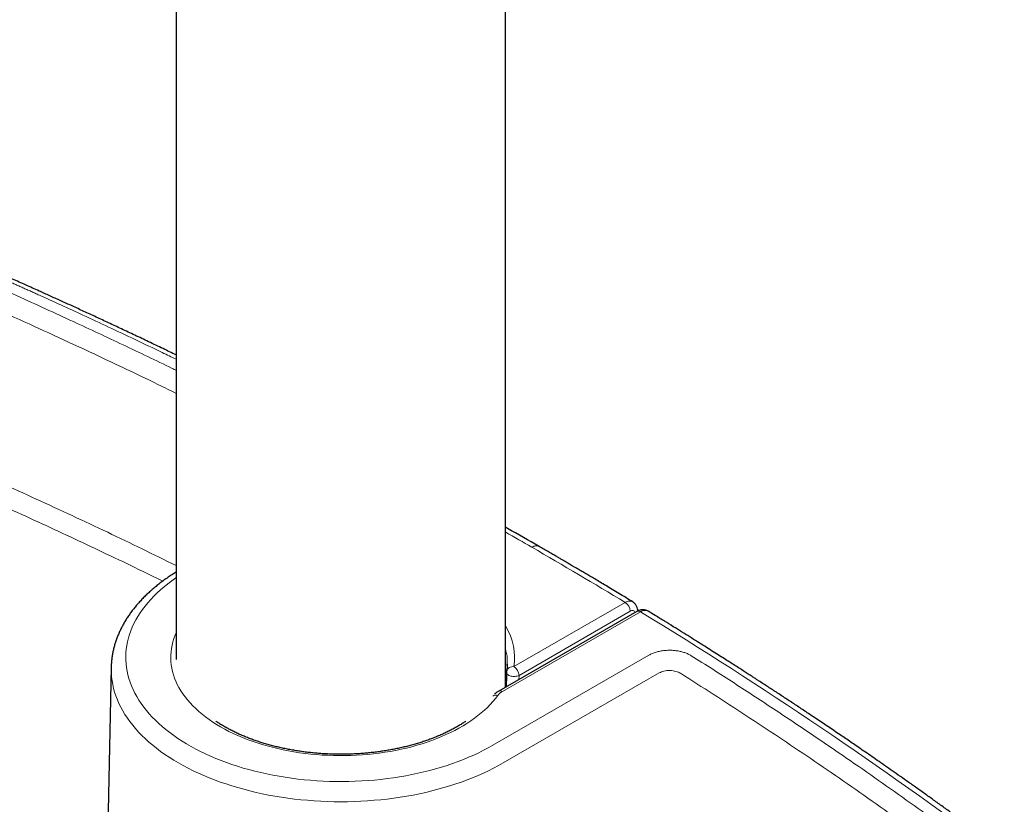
# Model space of a CAD drawing. Header units: millimetres. Extents: x 8 to 846, y 12 to 2113.
# Tile 7 of 256: x 754 to 821, y 361 to 415. Entities that reach past the tile are written whole.
import ezdxf

# ---------------------------------------------------------------- set-up
doc = ezdxf.new("R2010")
doc.units = ezdxf.units.MM

msp = doc.modelspace()

# ---------------------------------------------------------------- linework, layer by layer
at = {"color": 7, "linetype": 'Continuous', "lineweight": 30}
for p, q in [((764.876, 450.089), (764.876, 371.333)), ((787.376, 369.434), (787.376, 450.09)), ((796.057, 375.259), (796.063, 375.254)), ((796.34, 374.606), (786.904, 369.161)), ((760.442, 370.774), (760.184, 358.716)), ((787.471, 370.922), (787.477, 371.016)), ((787.44, 370.437), (787.423, 369.461))]:
    msp.add_line(p, q, dxfattribs=at)
at = {"color": 8, "linetype": 'Continuous', "lineweight": 0}
for p, q in [((787.94, 370.836), (795.538, 375.222)), ((796.59, 374.582), (787.154, 369.136)), ((795.891, 374.624), (788.293, 370.238)), ((786.511, 365.47), (797.163, 371.619)), ((797.87, 370.409), (787.218, 364.259)), ((788.293, 370.238), (788.289, 369.96))]:
    msp.add_line(p, q, dxfattribs=at)
at = {"color": 8, "linetype": 'Continuous', "lineweight": 0, "flags": 128}
for points in [[(764.876, 376.914), (764.853, 376.898), (764.577, 376.7), (764.31, 376.499), (764.055, 376.292), (763.81, 376.082), (763.576, 375.867), (763.354, 375.648), (763.143, 375.426), (762.943, 375.2), (762.755, 374.97), (762.58, 374.738), (762.416, 374.503), (762.265, 374.264), (762.126, 374.024), (762, 373.781), (761.886, 373.536), (761.785, 373.289), (761.697, 373.04), (761.622, 372.791), (761.559, 372.539), (761.51, 372.287), (761.474, 372.035), (761.451, 371.781), (761.441, 371.528), (761.444, 371.274), (761.461, 371.021), (761.49, 370.768), (761.533, 370.515), (761.589, 370.264), (761.658, 370.013), (761.739, 369.764), (761.834, 369.516), (761.941, 369.27), (762.061, 369.026), (762.194, 368.784), (762.339, 368.545), (762.496, 368.308), (762.666, 368.074), (762.848, 367.843), (763.041, 367.615), (763.247, 367.391), (763.464, 367.171), (763.692, 366.954), (763.931, 366.741), (764.181, 366.533), (764.442, 366.329), (764.714, 366.129), (764.995, 365.934), (765.287, 365.745), (765.588, 365.56), (765.899, 365.381), (766.218, 365.207), (766.547, 365.038), (766.884, 364.876), (767.23, 364.719), (767.584, 364.569), (767.945, 364.424), (768.313, 364.286), (768.689, 364.154), (769.071, 364.029), (769.459, 363.911), (769.854, 363.799), (770.254, 363.694), (770.659, 363.596), (771.069, 363.505), (771.484, 363.421), (771.903, 363.345), (772.325, 363.275), (772.752, 363.213), (773.181, 363.159), (773.612, 363.112), (774.046, 363.072), (774.482, 363.04), (774.919, 363.015), (775.358, 362.998), (775.797, 362.989), (776.236, 362.987), (776.676, 362.992), (777.114, 363.006), (777.552, 363.027), (777.989, 363.055), (778.424, 363.091), (778.857, 363.134), (779.287, 363.185), (779.715, 363.243), (780.139, 363.309), (780.56, 363.382), (780.977, 363.462), (781.389, 363.55), (781.797, 363.644), (782.2, 363.745), (782.597, 363.854), (782.989, 363.969), (783.374, 364.091), (783.753, 364.219), (784.125, 364.354), (784.49, 364.496), (784.847, 364.643), (785.197, 364.797), (785.538, 364.956), (785.871, 365.122), (786.195, 365.293), (786.511, 365.47)], [(786.834, 368.862), (786.675, 368.654), (786.505, 368.451), (786.323, 368.25), (786.129, 368.053), (785.924, 367.86), (785.708, 367.672), (785.481, 367.487), (785.243, 367.307), (784.995, 367.132), (784.736, 366.962), (784.468, 366.796), (784.191, 366.637), (783.904, 366.482), (783.608, 366.334), (783.304, 366.191), (782.992, 366.054), (782.671, 365.923), (782.344, 365.799), (782.009, 365.681), (781.668, 365.57), (781.32, 365.465), (780.966, 365.367), (780.607, 365.276), (780.243, 365.193), (779.874, 365.116), (779.501, 365.047), (779.124, 364.985), (778.743, 364.93), (778.36, 364.883), (777.974, 364.843), (777.585, 364.811), (777.196, 364.786), (776.805, 364.769), (776.413, 364.76), (776.021, 364.758), (775.629, 364.764), (775.237, 364.777), (774.847, 364.798), (774.458, 364.827), (774.071, 364.863), (773.686, 364.907), (773.304, 364.958), (772.926, 365.017), (772.551, 365.083), (772.18, 365.156), (771.813, 365.237), (771.452, 365.325), (771.095, 365.419), (770.745, 365.521), (770.401, 365.629), (770.063, 365.744), (769.732, 365.865), (769.408, 365.993), (769.092, 366.127), (768.784, 366.267), (768.484, 366.413), (768.193, 366.565), (767.911, 366.722), (767.639, 366.885), (767.376, 367.053), (767.123, 367.226), (766.881, 367.403), (766.648, 367.586), (766.427, 367.773), (766.217, 367.964), (766.018, 368.159), (765.83, 368.358), (765.655, 368.56), (765.491, 368.766), (765.339, 368.974), (765.2, 369.186), (765.073, 369.4), (764.958, 369.617), (764.857, 369.835), (764.768, 370.056), (764.692, 370.278), (764.629, 370.501), (764.579, 370.726), (764.543, 370.951), (764.519, 371.177), (764.509, 371.403), (764.512, 371.63), (764.529, 371.856), (764.558, 372.082), (764.601, 372.307), (764.657, 372.531), (764.725, 372.754), (764.807, 372.975), (764.876, 373.138)], [(787.218, 364.259), (786.89, 364.076), (786.554, 363.898), (786.209, 363.725), (785.855, 363.559), (785.493, 363.399), (785.123, 363.245), (784.746, 363.097), (784.361, 362.955), (783.969, 362.82), (783.571, 362.692), (783.166, 362.57), (782.755, 362.455), (782.339, 362.348), (781.918, 362.247), (781.491, 362.153), (781.06, 362.067), (780.625, 361.987), (780.186, 361.916), (779.744, 361.851), (779.298, 361.794), (778.85, 361.745), (778.4, 361.703), (777.947, 361.668), (777.493, 361.641), (777.038, 361.622), (776.583, 361.611), (776.126, 361.607), (775.67, 361.611), (775.214, 361.622), (774.759, 361.641), (774.305, 361.668), (773.853, 361.703), (773.403, 361.745), (772.955, 361.794), (772.509, 361.851), (772.067, 361.916), (771.628, 361.987), (771.193, 362.067), (770.762, 362.153), (770.335, 362.247), (769.914, 362.348), (769.497, 362.455), (769.087, 362.57), (768.682, 362.692), (768.284, 362.82), (767.892, 362.955), (767.507, 363.097), (767.13, 363.245), (766.76, 363.399), (766.398, 363.559), (766.044, 363.725), (765.699, 363.898), (765.362, 364.076), (765.035, 364.259), (764.717, 364.448), (764.409, 364.642), (764.111, 364.842), (763.822, 365.046), (763.545, 365.255), (763.278, 365.468), (763.021, 365.686), (762.776, 365.908), (762.542, 366.135), (762.32, 366.365), (762.109, 366.598), (761.911, 366.835), (761.724, 367.076), (761.549, 367.319), (761.387, 367.565), (761.237, 367.814), (761.1, 368.065), (760.975, 368.318), (760.864, 368.574), (760.765, 368.831), (760.679, 369.09), (760.607, 369.35), (760.547, 369.611), (760.501, 369.873), (760.467, 370.136), (760.448, 370.399), (760.441, 370.662), (760.442, 370.774)]]:
    msp.add_lwpolyline(points, dxfattribs=at)
at = {"color": 8, "linetype": 'Continuous', "lineweight": 0}
for centre, radius, start, end in [((610.634, 69.741), 357.084, 60.00211, 60.3321), ((614.868, 77.01), 348.672, 58.79067, 60.00735), ((795.124, 374.574), 0.769, 3.7395, 57.41534), ((796.029, 374.449), 0.223, 25.03765, 128.19084), ((634.379, 108.383), 311.728, 53.26525, 58.64348), ((787.877, 370.396), 0.445, 81.84167, 165.62849), ((787.526, 370.188), 0.769, 3.73948, 57.41534), ((787.643, 368.243), 1.019, 118.68944, 142.59066), ((786.717, 368.471), 0.408, 73.44503, 123.07889)]:
    msp.add_arc(centre, radius, start, end, dxfattribs=at)
at = {"color": 7, "linetype": 'Continuous', "lineweight": 30}
msp.add_arc((787.94, 370.428), 0.5, 171.03431, 179.00971, dxfattribs=at)
at = {"color": 8, "linetype": 'Continuous', "lineweight": 0}
msp.add_ellipse((777.665, 371.79), major_axis=(10.319, -0.542), ratio=0.612817, start_param=6.217936, end_param=6.661598, dxfattribs=at)
at = {"color": 7, "linetype": 'Continuous', "lineweight": 30}
msp.add_ellipse((787.479, 370.713), major_axis=(0.5, -0.007), ratio=0.567125, start_param=4.513401, end_param=4.559416, dxfattribs=at)
for points, knots in [([(764.876, 392.126), (764.581, 392.268), (763.958, 392.569), (763.02, 393.017), (762.074, 393.467), (761.163, 393.897), (760.282, 394.311), (759.425, 394.71), (758.593, 395.095), (757.787, 395.465), (757.011, 395.819), (756.263, 396.158), (755.465, 396.518), (754.614, 396.899), (753.712, 397.299), (752.856, 397.668), (752.04, 398.002), (751.264, 398.302), (750.495, 398.579), (749.733, 398.832), (748.984, 399.065), (748.313, 399.26), (747.722, 399.422), (747.211, 399.555), (746.711, 399.68), (746.22, 399.796), (745.728, 399.907), (745.189, 400.022), (744.588, 400.144), (743.918, 400.269), (743.208, 400.392), (742.498, 400.503), (741.792, 400.604), (741.094, 400.694), (740.365, 400.777), (739.606, 400.852), (738.817, 400.919), (738.013, 400.975), (737.195, 401.019), (736.366, 401.051), (735.513, 401.07), (734.637, 401.077), (733.768, 401.068), (732.907, 401.046), (732.057, 401.01), (731.205, 400.96), (730.363, 400.896), (729.541, 400.821), (728.74, 400.734), (727.935, 400.634), (727.127, 400.521), (726.321, 400.394), (725.546, 400.26), (724.801, 400.119), (724.025, 399.96), (723.225, 399.781), (722.404, 399.582), (721.629, 399.378), (720.898, 399.172), (720.255, 398.978), (719.692, 398.799), (719.204, 398.637), (718.74, 398.476), (718.298, 398.316), (717.843, 398.146), (717.361, 397.958), (716.836, 397.745), (716.287, 397.514), (715.713, 397.266), (715.115, 397.001), (714.49, 396.721), (713.814, 396.416), (713.087, 396.083), (712.309, 395.722), (711.5, 395.341), (710.661, 394.941), (709.907, 394.576), (709.243, 394.25), (708.674, 393.969), (708.095, 393.679), (707.505, 393.381), (706.913, 393.079), (706.331, 392.779), (705.771, 392.488), (705.195, 392.185), (704.608, 391.872), (704.013, 391.553), (703.459, 391.252), (702.943, 390.969), (702.478, 390.712), (702.062, 390.48), (701.692, 390.272), (701.353, 390.08), (701.045, 389.904), (700.767, 389.744), (700.518, 389.601), (700.302, 389.476), (700.11, 389.365), (699.934, 389.263), (699.758, 389.159), (699.566, 389.047), (699.345, 388.917), (699.105, 388.775), (698.847, 388.621), (698.573, 388.457), (698.27, 388.276), (697.941, 388.077), (697.583, 387.859), (697.199, 387.624), (696.774, 387.361), (696.305, 387.069), (695.791, 386.746), (695.247, 386.4), (694.673, 386.03), (694.088, 385.65), (693.506, 385.267), (692.945, 384.893), (692.402, 384.528), (691.878, 384.171), (691.325, 383.791), (690.746, 383.388), (690.146, 382.965), (689.565, 382.551), (689.004, 382.147), (688.464, 381.753), (687.959, 381.378), (687.486, 381.025), (687.06, 380.699), (686.677, 380.401), (686.338, 380.13), (686.028, 379.876), (685.746, 379.639), (685.489, 379.416), (685.252, 379.204), (685.008, 378.979), (684.762, 378.743), (684.518, 378.501), (684.302, 378.278), (684.132, 378.097), (684.001, 377.954), (683.922, 377.866), (683.863, 377.801), (683.816, 377.748), (683.755, 377.678), (683.68, 377.591), (683.592, 377.488), (683.492, 377.368), (683.38, 377.231), (683.26, 377.082), (683.1, 376.877), (682.91, 376.625), (682.683, 376.31), (682.462, 375.983), (682.247, 375.647), (682.076, 375.364), (681.946, 375.138), (681.854, 374.972), (681.775, 374.826), (681.709, 374.701), (681.659, 374.603), (681.618, 374.523), (681.581, 374.448), (681.538, 374.36), (681.487, 374.254), (681.401, 374.071), (681.284, 373.807), (681.14, 373.459), (681, 373.087), (680.892, 372.773), (680.813, 372.521), (680.759, 372.338), (680.707, 372.153), (680.66, 371.975), (680.621, 371.816), (680.591, 371.686), (680.57, 371.593), (680.556, 371.53), (680.546, 371.482), (680.535, 371.43), (680.522, 371.362), (680.505, 371.277), (680.486, 371.176), (680.465, 371.052), (680.441, 370.909), (680.418, 370.753), (680.398, 370.598), (680.379, 370.446), (680.362, 370.276), (680.345, 370.089), (680.331, 369.886), (680.321, 369.697), (680.315, 369.515), (680.31, 369.335), (680.309, 369.207), (680.309, 369.147)], [0, 0, 0, 0, 0.0099024, 0.0208987, 0.0313443, 0.0414386, 0.0511814, 0.0605728, 0.0697736, 0.0786098, 0.0870815, 0.0951976, 0.1030855, 0.1131308, 0.1228706, 0.1323571, 0.1405963, 0.1486036, 0.1563714, 0.1639034, 0.1712036, 0.1782609, 0.1832075, 0.1880188, 0.1926922, 0.1972254, 0.2016627, 0.2062795, 0.21201, 0.2180538, 0.2244117, 0.2310855, 0.2369974, 0.2431403, 0.2495165, 0.2561291, 0.2629814, 0.2700778, 0.2769965, 0.2841393, 0.2914759, 0.2989954, 0.306702, 0.3138749, 0.3212115, 0.3286449, 0.3359402, 0.3430834, 0.3500792, 0.3569311, 0.3643059, 0.3714863, 0.3784344, 0.3851565, 0.391659, 0.399626, 0.4072564, 0.4145585, 0.4215392, 0.4282038, 0.4332214, 0.4380478, 0.4426843, 0.4471315, 0.4514471, 0.4566147, 0.4621067, 0.4679233, 0.4740635, 0.4805255, 0.4873063, 0.4944028, 0.5025744, 0.5111296, 0.5200697, 0.5293965, 0.5391106, 0.5453778, 0.5517957, 0.5583641, 0.565083, 0.5719459, 0.5786794, 0.5851389, 0.5913247, 0.5987136, 0.6056712, 0.6121982, 0.6182948, 0.6239614, 0.6287401, 0.6331639, 0.6372328, 0.6409471, 0.6443067, 0.6473118, 0.6499625, 0.6521887, 0.6543158, 0.6563568, 0.6586513, 0.6613493, 0.6644554, 0.6674855, 0.6708678, 0.6746024, 0.6786893, 0.6831286, 0.6879205, 0.6930652, 0.699132, 0.7056261, 0.712548, 0.7198982, 0.727677, 0.7351552, 0.7425035, 0.7496365, 0.7565541, 0.7632562, 0.7717067, 0.7797859, 0.7874937, 0.795343, 0.8027718, 0.8097819, 0.8163769, 0.822575, 0.8278567, 0.8327924, 0.8373753, 0.8416004, 0.8455116, 0.8492175, 0.8527215, 0.8572083, 0.8613094, 0.8650268, 0.8683625, 0.8702864, 0.8720229, 0.8726559, 0.8734815, 0.8746047, 0.8760254, 0.8776653, 0.8795784, 0.8817646, 0.8842072, 0.8866822, 0.8914372, 0.8960518, 0.9013677, 0.9064932, 0.9114233, 0.9142191, 0.9167088, 0.9188834, 0.9207425, 0.9222855, 0.9232761, 0.9242932, 0.925592, 0.9271725, 0.9289865, 0.93366, 0.9387153, 0.9441041, 0.9497106, 0.952297, 0.9549264, 0.9575987, 0.9602682, 0.9625724, 0.9644338, 0.9658527, 0.9665939, 0.9671558, 0.96789, 0.9688709, 0.9700983, 0.9715722, 0.9732927, 0.97547, 0.9777812, 0.980032, 0.9822221, 0.9843515, 0.9874082, 0.9903308, 0.9931193, 0.9956986, 0.9979864, 1, 1, 1, 1]), ([(789.665, 379.041), (788.95, 379.453), (788.19, 379.892), (787.422, 380.325), (787.376, 380.35)], [0, 0, 0, 0, 0.9413102, 1, 1, 1, 1]), ([(796.058, 375.26), (795.9, 375.355), (795.582, 375.548), (795.111, 375.832), (794.656, 376.105), (794.23, 376.36), (793.834, 376.596), (793.473, 376.811), (793.147, 377.004), (792.854, 377.178), (792.588, 377.335), (792.349, 377.476), (792.141, 377.598), (791.964, 377.702), (791.816, 377.789), (791.688, 377.864), (791.564, 377.937), (791.429, 378.016), (791.271, 378.108), (791.079, 378.22), (790.853, 378.352), (790.59, 378.505), (790.297, 378.675), (789.985, 378.856), (789.771, 378.98), (789.665, 379.041)], [0, 0, 0, 0, 0.074845, 0.151276, 0.222997, 0.290005, 0.352298, 0.409876, 0.459843, 0.505617, 0.547197, 0.584583, 0.617775, 0.64431, 0.667379, 0.686982, 0.704409, 0.725148, 0.749819, 0.778423, 0.814427, 0.855189, 0.900705, 0.950977, 1, 1, 1, 1]), ([(764.876, 377.289), (764.841, 377.268), (764.704, 377.184), (764.473, 377.033), (764.185, 376.836), (763.905, 376.633), (763.635, 376.426), (763.375, 376.213), (763.124, 375.996), (762.884, 375.774), (762.653, 375.548), (762.433, 375.318), (762.224, 375.084), (762.026, 374.846), (761.839, 374.605), (761.663, 374.36), (761.498, 374.113), (761.346, 373.862), (761.205, 373.61), (761.075, 373.355), (760.958, 373.098), (760.852, 372.839), (760.759, 372.579), (760.677, 372.318), (760.608, 372.055), (760.55, 371.792), (760.505, 371.528), (760.471, 371.264), (760.45, 371.013), (760.445, 370.85), (760.443, 370.775)], [0, 0, 0, 0, 0.012944, 0.050611, 0.088278, 0.125938, 0.163585, 0.201212, 0.23881, 0.276369, 0.313879, 0.351328, 0.388705, 0.425997, 0.463191, 0.500276, 0.537239, 0.574071, 0.610762, 0.647307, 0.683702, 0.719945, 0.756038, 0.791988, 0.827802, 0.863493, 0.899074, 0.934563, 0.969978, 1, 1, 1, 1]), ([(796.401, 374.636), (796.396, 374.689), (796.386, 374.806), (796.333, 374.945), (796.269, 375.055), (796.208, 375.132), (796.136, 375.202), (796.081, 375.24), (796.053, 375.259)], [0, 0, 0, 0, 0.205073, 0.455274, 0.586585, 0.721533, 0.859579, 1, 1, 1, 1]), ([(797.101, 374.62), (797.051, 374.646), (796.973, 374.686), (796.857, 374.712), (796.76, 374.721), (796.658, 374.717), (796.552, 374.697), (796.444, 374.661), (796.375, 374.625), (796.34, 374.606)], [0, 0, 0, 0, 0.21603, 0.334074, 0.457922, 0.586951, 0.720579, 0.85835, 1, 1, 1, 1]), ([(821.427, 358.188), (821.215, 358.347), (820.753, 358.692), (820.045, 359.216), (819.312, 359.755), (818.602, 360.275), (817.915, 360.774), (817.25, 361.255), (816.608, 361.716), (815.98, 362.165), (815.367, 362.601), (814.769, 363.024), (814.198, 363.426), (813.653, 363.808), (813.135, 364.169), (812.644, 364.511), (812.179, 364.832), (811.742, 365.133), (811.332, 365.415), (810.945, 365.679), (810.575, 365.932), (810.054, 366.286), (809.386, 366.739), (808.612, 367.259), (807.896, 367.737), (807.237, 368.175), (806.588, 368.604), (805.944, 369.028), (805.297, 369.451), (804.793, 369.779), (804.427, 370.016), (804.194, 370.167), (803.94, 370.331), (803.659, 370.512), (803.353, 370.709), (803.023, 370.921), (802.668, 371.148), (802.286, 371.391), (801.876, 371.652), (801.436, 371.931), (800.966, 372.227), (800.468, 372.54), (799.942, 372.87), (799.391, 373.213), (798.816, 373.57), (798.216, 373.941), (797.643, 374.294), (797.268, 374.523), (797.104, 374.623)], [0, 0, 0, 0, 0.027789, 0.060534, 0.092201, 0.12279, 0.152303, 0.180742, 0.208106, 0.234398, 0.260792, 0.286011, 0.310055, 0.332925, 0.354623, 0.375148, 0.394501, 0.412684, 0.429696, 0.445537, 0.460683, 0.475617, 0.509985, 0.543181, 0.570821, 0.597594, 0.623707, 0.649781, 0.675857, 0.701936, 0.710699, 0.719832, 0.730012, 0.741254, 0.753558, 0.766675, 0.780816, 0.795982, 0.812171, 0.829706, 0.848302, 0.867959, 0.888678, 0.910457, 0.93288, 0.956327, 0.980796, 1, 1, 1, 1]), ([(787.376, 370.619), (787.379, 370.604), (787.387, 370.555), (787.398, 370.457), (787.411, 370.324), (787.42, 370.197), (787.426, 370.09), (787.429, 370.005), (787.431, 369.928), (787.43, 369.884), (787.43, 369.866)], [0, 0, 0, 0, 0.073931, 0.240263, 0.420022, 0.609954, 0.709083, 0.812179, 0.921563, 1, 1, 1, 1]), ([(787.489, 371.011), (787.487, 370.934), (787.483, 370.78), (787.466, 370.628), (787.457, 370.552)], [0, 0, 0, 0, 0.498877, 1, 1, 1, 1]), ([(786.904, 369.161), (786.848, 369.127), (786.746, 369.065), (786.66, 368.99), (786.62, 368.956)], [0, 0, 0, 0, 0.541056, 1, 1, 1, 1]), ([(784.659, 367.101), (784.591, 367.056), (784.446, 366.959), (784.213, 366.817), (783.962, 366.672), (783.702, 366.531), (783.434, 366.395), (783.158, 366.264), (782.875, 366.138), (782.584, 366.017), (782.287, 365.901), (781.982, 365.791), (781.672, 365.686), (781.355, 365.587), (781.033, 365.494), (780.705, 365.406), (780.372, 365.325), (780.035, 365.25), (779.693, 365.181), (779.348, 365.118), (778.999, 365.062), (778.647, 365.012), (778.292, 364.969), (777.935, 364.932), (777.576, 364.902), (777.215, 364.878), (776.853, 364.862), (776.49, 364.852), (776.127, 364.848), (775.764, 364.852), (775.401, 364.862), (775.039, 364.878), (774.678, 364.902), (774.319, 364.932), (773.962, 364.969), (773.607, 365.012), (773.255, 365.062), (772.906, 365.118), (772.56, 365.181), (772.219, 365.25), (771.881, 365.325), (771.549, 365.406), (771.221, 365.494), (770.898, 365.587), (770.582, 365.686), (770.271, 365.791), (769.966, 365.901), (769.669, 366.017), (769.378, 366.138), (769.095, 366.264), (768.819, 366.395), (768.551, 366.531), (768.291, 366.671), (768.04, 366.816), (767.807, 366.959), (767.662, 367.056), (767.594, 367.101)], [0, 0, 0, 0, 0.0162518, 0.034792, 0.0533336, 0.0718782, 0.0904273, 0.1089817, 0.1275422, 0.1461093, 0.1646833, 0.1832643, 0.2018522, 0.2204471, 0.2390487, 0.2576567, 0.2762709, 0.2948909, 0.3135164, 0.3321468, 0.3507817, 0.3694208, 0.3880636, 0.4067095, 0.4253581, 0.4440089, 0.4626614, 0.4813152, 0.4999697, 0.5186245, 0.537279, 0.5559326, 0.5745847, 0.5932351, 0.611883, 0.6305281, 0.6491698, 0.6678077, 0.6864413, 0.7050701, 0.7236937, 0.7423115, 0.7609233, 0.7795285, 0.7981268, 0.816718, 0.8353016, 0.8538776, 0.8724459, 0.8910063, 0.9095591, 0.9281045, 0.9466431, 0.9651755, 0.9837027, 1, 1, 1, 1])]:
    msp.add_open_spline(points, degree=3, knots=knots, dxfattribs=at)
at = {"color": 8, "linetype": 'Continuous', "lineweight": 0}
for points, knots in [([(764.876, 391.83), (764.561, 391.983), (763.632, 392.435), (762.097, 393.169), (760.292, 394.023), (758.602, 394.811), (757.025, 395.536), (755.937, 396.03), (755.257, 396.335), (754.975, 396.461), (754.694, 396.587), (754.415, 396.711), (754.137, 396.835), (753.86, 396.957), (753.585, 397.078), (753.028, 397.324), (752.197, 397.677), (751.089, 398.114), (750.013, 398.503), (749.059, 398.815), (748.214, 399.065), (747.47, 399.272), (746.713, 399.467), (745.947, 399.651), (744.841, 399.895), (743.385, 400.174), (741.563, 400.452), (739.719, 400.664), (737.853, 400.809), (735.974, 400.887), (734.092, 400.898), (732.219, 400.842), (730.356, 400.717), (728.503, 400.524), (726.711, 400.27), (724.99, 399.963), (723.351, 399.61), (721.94, 399.25), (720.741, 398.903), (719.998, 398.666), (719.521, 398.505), (719.3, 398.429), (719.08, 398.352), (718.861, 398.273), (718.643, 398.194), (718.426, 398.113), (718.02, 397.96), (717.399, 397.713), (716.537, 397.354), (715.588, 396.942), (714.551, 396.478), (713.588, 396.036), (712.713, 395.627), (712.129, 395.35), (711.706, 395.149), (711.455, 395.028), (711.199, 394.906), (710.951, 394.786), (710.207, 394.427), (708.774, 393.723), (706.669, 392.652), (704.411, 391.455), (702.202, 390.236), (700.043, 388.993), (697.924, 387.721), (695.618, 386.278), (693.647, 384.985), (692.331, 384.086), (691.844, 383.75), (691.693, 383.645), (691.542, 383.54), (691.391, 383.435), (691.24, 383.329), (690.934, 383.115), (690.492, 382.803), (689.934, 382.407), (689.433, 382.049), (689.035, 381.762), (688.728, 381.539), (688.501, 381.372), (688.285, 381.212), (688.043, 381.03), (687.722, 380.784), (687.334, 380.479), (686.919, 380.143), (686.528, 379.815), (686.159, 379.494), (685.814, 379.181), (685.272, 378.668), (684.572, 377.936), (683.777, 376.962), (683.089, 375.959), (682.508, 374.925), (682.037, 373.868), (681.677, 372.797), (681.433, 371.721), (681.307, 370.644), (681.299, 369.566), (681.408, 368.49), (681.633, 367.421), (681.971, 366.361), (682.426, 365.314), (682.987, 364.278), (683.453, 363.603), (683.688, 363.265)], [0, 0, 0, 0, 0.009702, 0.028637, 0.046975, 0.064718, 0.079839, 0.094501, 0.097327, 0.100135, 0.102925, 0.105698, 0.108453, 0.111191, 0.11391, 0.116612, 0.127709, 0.138235, 0.148206, 0.157639, 0.164064, 0.170582, 0.177097, 0.183614, 0.190136, 0.204987, 0.219766, 0.234508, 0.249272, 0.264115, 0.278889, 0.293601, 0.308308, 0.323069, 0.337941, 0.351779, 0.365496, 0.379138, 0.388125, 0.397115, 0.399135, 0.401155, 0.403177, 0.405201, 0.407225, 0.409251, 0.411279, 0.418658, 0.427009, 0.436336, 0.446641, 0.457926, 0.465367, 0.47318, 0.475713, 0.478283, 0.480889, 0.483532, 0.485917, 0.503739, 0.527876, 0.552056, 0.575992, 0.599904, 0.623915, 0.648036, 0.68006, 0.694223, 0.696082, 0.69794, 0.6998, 0.701661, 0.703522, 0.705384, 0.713012, 0.719959, 0.726224, 0.731808, 0.734969, 0.737861, 0.740485, 0.743234, 0.747246, 0.753054, 0.758669, 0.764094, 0.769328, 0.774375, 0.779236, 0.793875, 0.808494, 0.823152, 0.837909, 0.852822, 0.867698, 0.882437, 0.897096, 0.911734, 0.926408, 0.941067, 0.9557, 0.970362, 0.985111, 1, 1, 1, 1]), ([(684.454, 363.707), (684.32, 363.906), (684.051, 364.303), (683.697, 364.909), (683.38, 365.52), (683.103, 366.137), (682.867, 366.754), (682.673, 367.371), (682.52, 367.987), (682.407, 368.604), (682.335, 369.228), (682.305, 369.858), (682.316, 370.494), (682.369, 371.13), (682.463, 371.765), (682.598, 372.397), (682.773, 373.024), (682.988, 373.646), (683.242, 374.261), (683.536, 374.869), (683.869, 375.471), (684.241, 376.067), (684.652, 376.653), (685.1, 377.227), (685.581, 377.787), (686.097, 378.335), (686.653, 378.871), (687.248, 379.396), (687.874, 379.913), (688.523, 380.421), (689.186, 380.923), (689.859, 381.421), (690.54, 381.916), (691.507, 382.61), (692.773, 383.497), (694.352, 384.57), (695.962, 385.629), (697.6, 386.672), (699.269, 387.699), (700.966, 388.71), (702.693, 389.703), (704.477, 390.696), (706.317, 391.688), (708.214, 392.676), (710.14, 393.645), (712.095, 394.595), (714.077, 395.524), (715.704, 396.257), (716.958, 396.809), (717.837, 397.182), (718.733, 397.542), (719.656, 397.883), (720.603, 398.199), (721.568, 398.493), (722.547, 398.766), (723.541, 399.018), (724.556, 399.25), (725.589, 399.461), (726.641, 399.651), (727.704, 399.818), (728.778, 399.961), (729.863, 400.081), (730.957, 400.176), (732.058, 400.247), (733.16, 400.294), (734.261, 400.316), (735.359, 400.315), (736.453, 400.289), (737.538, 400.24), (738.613, 400.168), (739.678, 400.074), (740.741, 399.957), (741.806, 399.817), (742.87, 399.651), (743.929, 399.463), (744.971, 399.251), (745.994, 399.018), (746.999, 398.764), (747.985, 398.488), (748.932, 398.197), (749.837, 397.891), (750.703, 397.571), (751.553, 397.233), (752.388, 396.88), (753.212, 396.517), (754.405, 395.986), (755.956, 395.28), (758.368, 394.171), (761.256, 392.815), (763.59, 391.704), (764.787, 391.117), (764.876, 391.074)], [0, 0, 0, 0, 0.008863, 0.017716, 0.026556, 0.035382, 0.044192, 0.052825, 0.061438, 0.070029, 0.078622, 0.087414, 0.096225, 0.105045, 0.113869, 0.122687, 0.131491, 0.140274, 0.149019, 0.157761, 0.166512, 0.175285, 0.184095, 0.192771, 0.201439, 0.210071, 0.218659, 0.227403, 0.236142, 0.244883, 0.253627, 0.262376, 0.271128, 0.279885, 0.299392, 0.318899, 0.338405, 0.357911, 0.377414, 0.396916, 0.416415, 0.435917, 0.456355, 0.476794, 0.497229, 0.517656, 0.538071, 0.558468, 0.567187, 0.575906, 0.584632, 0.593379, 0.602175, 0.61086, 0.619561, 0.628249, 0.63691, 0.64573, 0.65454, 0.663346, 0.672157, 0.680981, 0.689826, 0.698699, 0.707545, 0.716347, 0.725118, 0.73387, 0.742617, 0.751213, 0.759828, 0.768472, 0.777154, 0.786034, 0.794906, 0.803736, 0.812521, 0.821287, 0.830047, 0.838814, 0.847001, 0.855222, 0.863475, 0.871756, 0.880051, 0.888345, 0.907889, 0.927429, 0.962315, 0.997197, 1, 1, 1, 1]), ([(764.876, 389.497), (764.479, 389.694), (762.176, 390.836), (758.927, 392.359), (755.19, 394.083), (752.591, 395.262), (750.081, 396.341), (747.509, 397.196), (744.925, 397.855), (742.328, 398.348), (739.752, 398.687), (736.752, 398.916), (733.349, 398.954), (729.597, 398.699), (725.968, 398.159), (722.882, 397.44), (720.298, 396.644), (718.161, 395.806), (715.049, 394.428), (710.983, 392.516), (706.081, 389.998), (701.275, 387.292), (696.476, 384.328), (692.687, 381.74), (689.848, 379.675), (688.024, 378.259), (686.491, 376.793), (685.281, 375.27), (684.354, 373.701), (683.722, 372.11), (683.347, 370.522), (683.324, 369.466), (683.313, 368.945)], [0, 0, 0, 0, 0.01394, 0.080677, 0.111256, 0.141109, 0.168585, 0.194352, 0.21983, 0.24355, 0.266926, 0.289976, 0.323895, 0.357131, 0.390102, 0.423219, 0.445364, 0.467848, 0.491794, 0.549614, 0.607251, 0.666152, 0.728022, 0.794029, 0.822177, 0.849369, 0.875244, 0.900921, 0.926362, 0.951427, 0.976013, 1, 1, 1, 1]), ([(764.876, 377.736), (763.326, 378.499), (760.981, 379.653), (757.779, 381.149), (755.333, 382.281), (752.86, 383.412), (750.334, 384.526), (747.629, 385.466), (744.785, 386.198), (741.879, 386.74), (738.888, 387.1), (735.847, 387.268), (732.792, 387.243), (729.76, 387.025), (726.794, 386.611), (723.933, 386.018), (721.213, 385.263), (718.713, 384.334), (716.391, 383.313), (712.619, 381.577), (707.496, 379.04), (701.241, 375.57), (695.385, 371.863), (691.084, 368.848), (688.171, 366.593), (686.673, 365.108), (685.742, 364.008), (685.401, 363.392), (685.366, 363.328)], [0, 0, 0, 0, 0.059829, 0.090498, 0.121188, 0.151899, 0.183044, 0.214576, 0.244412, 0.274348, 0.30419, 0.334037, 0.363983, 0.393833, 0.423677, 0.453531, 0.483079, 0.512215, 0.540692, 0.568954, 0.653904, 0.739, 0.824022, 0.909136, 0.937906, 0.967112, 0.996578, 1, 1, 1, 1]), ([(686.14, 362.079), (686.221, 362.229), (686.592, 362.912), (687.544, 364.06), (689.001, 365.497), (691.522, 367.45), (695.032, 369.936), (699.591, 372.929), (704.41, 375.777), (709.461, 378.486), (713.516, 380.47), (716.427, 381.817), (718.124, 382.576), (719.862, 383.305), (721.907, 384.037), (724.315, 384.706), (727.075, 385.278), (729.937, 385.678), (732.861, 385.889), (735.807, 385.912), (738.741, 385.751), (741.627, 385.405), (744.432, 384.883), (747.087, 384.199), (749.556, 383.354), (751.824, 382.376), (754.056, 381.36), (756.28, 380.336), (758.489, 379.307), (760.682, 378.267), (762.513, 377.392), (763.596, 376.854), (763.961, 376.672)], [0, 0, 0, 0, 0.008161, 0.037067, 0.065741, 0.094348, 0.163214, 0.232003, 0.300737, 0.36957, 0.438314, 0.459735, 0.481134, 0.502543, 0.524008, 0.553009, 0.582339, 0.611649, 0.640943, 0.670335, 0.699643, 0.728953, 0.758354, 0.787657, 0.81572, 0.84398, 0.872307, 0.900634, 0.928954, 0.957267, 0.985574, 1, 1, 1, 1]), ([(789.665, 379.041), (789.629, 379.057), (789.557, 379.089), (789.429, 379.09), (789.297, 379.06), (789.208, 379.014), (789.165, 378.991)], [0, 0, 0, 0, 0.260585, 0.518656, 0.766367, 1, 1, 1, 1]), ([(795.538, 375.222), (795.582, 375.244), (795.674, 375.288), (795.81, 375.317), (795.938, 375.31), (796.023, 375.289), (796.056, 375.26), (796.057, 375.259)], [0, 0, 0, 0, 0.229973, 0.473803, 0.727831, 0.987283, 1, 1, 1, 1]), ([(796.59, 374.582), (796.567, 374.593), (796.522, 374.617), (796.455, 374.631), (796.395, 374.628), (796.356, 374.619), (796.341, 374.607), (796.341, 374.606)], [0, 0, 0, 0, 0.247285, 0.49457, 0.741855, 0.98914, 1, 1, 1, 1]), ([(797.103, 374.622), (797.101, 374.624), (797.069, 374.652), (796.985, 374.673), (796.858, 374.679), (796.724, 374.649), (796.634, 374.604), (796.59, 374.582)], [0, 0, 0, 0, 0.01532, 0.274086, 0.527443, 0.77063, 1, 1, 1, 1]), ([(787.477, 371.016), (787.481, 371.071), (787.503, 371.367), (787.465, 371.682), (787.382, 371.935), (787.376, 371.951)], [0, 0, 0, 0, 0.178536, 0.946207, 1, 1, 1, 1]), ([(797.163, 371.619), (797.24, 371.66), (797.392, 371.739), (797.654, 371.83), (797.932, 371.897), (798.222, 371.939), (798.518, 371.956), (798.809, 371.949), (799.09, 371.919), (799.357, 371.867), (799.611, 371.794), (799.849, 371.7), (799.985, 371.621), (800.054, 371.582)], [0, 0, 0, 0, 0.096341, 0.190532, 0.283442, 0.375653, 0.467536, 0.559333, 0.645998, 0.732982, 0.820608, 0.909374, 1, 1, 1, 1]), ([(800.054, 371.582), (801.029, 370.962), (802.978, 369.722), (805.854, 367.837), (808.693, 365.935), (811.293, 364.151), (813.664, 362.49), (815.812, 360.956), (817.939, 359.411), (819.337, 358.372), (820.036, 357.852)], [0, 0, 0, 0, 0.140053, 0.280054, 0.420024, 0.559982, 0.669954, 0.779942, 0.889954, 1, 1, 1, 1]), ([(787.376, 370.628), (787.382, 370.589), (787.393, 370.511), (787.407, 370.379), (787.418, 370.24), (787.426, 370.097), (787.43, 369.968), (787.43, 369.897), (787.43, 369.868)], [0, 0, 0, 0, 0.1763316, 0.3555211, 0.53145, 0.7042134, 0.8776677, 1, 1, 1, 1]), ([(799.316, 370.379), (799.271, 370.405), (799.179, 370.457), (799.007, 370.516), (798.811, 370.556), (798.6, 370.573), (798.388, 370.564), (798.19, 370.531), (798.013, 370.479), (797.917, 370.432), (797.87, 370.409)], [0, 0, 0, 0, 0.116024, 0.239413, 0.368252, 0.5, 0.631748, 0.760588, 0.883977, 1, 1, 1, 1]), ([(788.293, 370.238), (788.254, 370.222), (788.176, 370.188), (788.027, 370.165), (787.873, 370.165), (787.725, 370.19), (787.596, 370.237), (787.501, 370.301), (787.446, 370.371), (787.445, 370.417), (787.445, 370.436)], [0, 0, 0, 0, 0.12939, 0.25878, 0.38817, 0.517559, 0.646949, 0.776339, 0.905729, 1, 1, 1, 1]), ([(819.242, 356.688), (818.52, 357.226), (817.078, 358.298), (814.886, 359.889), (812.679, 361.462), (810.456, 363.016), (808.233, 364.541), (806.01, 366.038), (803.79, 367.505), (801.563, 368.953), (800.063, 369.905), (799.316, 370.379)], [0, 0, 0, 0, 0.11406, 0.227705, 0.340891, 0.453571, 0.565701, 0.675248, 0.784176, 0.892442, 1, 1, 1, 1]), ([(787.154, 369.136), (787.131, 369.148), (787.085, 369.171), (787.019, 369.186), (786.959, 369.183), (786.92, 369.174), (786.905, 369.161), (786.904, 369.161)], [0, 0, 0, 0, 0.247225, 0.49445, 0.741675, 0.9889, 1, 1, 1, 1])]:
    msp.add_open_spline(points, degree=3, knots=knots, dxfattribs=at)

doc.saveas('drawing.dxf')
